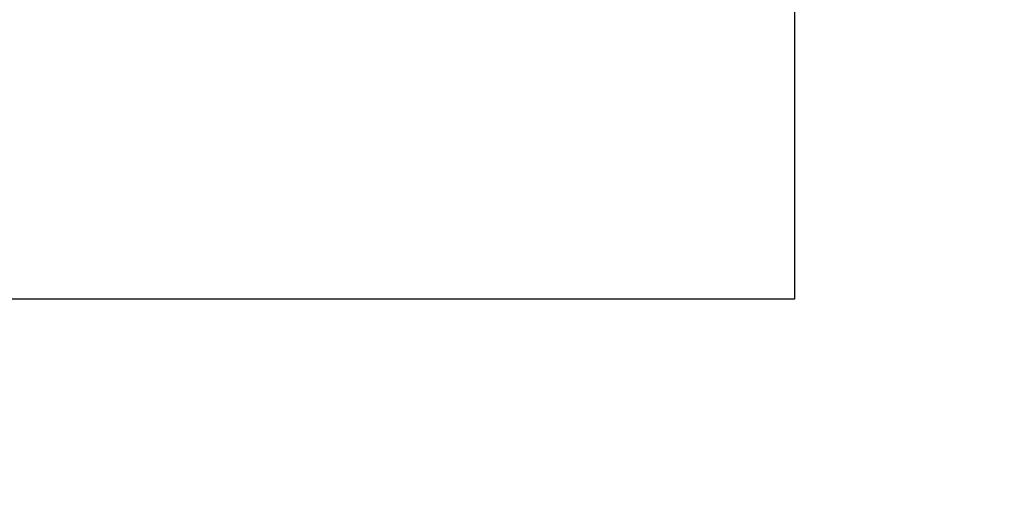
# Model space of a CAD drawing. Header units: millimetres. Extents: x -429 to 420, y -314 to 480.
# Tile 114 of 143: x 253.94 to 268.01, y 114.57 to 121.56. Entities that reach past the tile are written whole.
import ezdxf

# ---------------------------------------------------------------- set-up
doc = ezdxf.new("R2010")
doc.units = ezdxf.units.MM
doc.header["$MEASUREMENT"] = 0
doc.layers.add('Layer 1', color=7, linetype='Continuous')

msp = doc.modelspace()

# ---------------------------------------------------------------- linework, layer by layer
at = {"layer": 'Layer 1', "color": 7, "lineweight": 25}
msp.add_open_spline([(265.0128, 156.5663), (265.0128, 156.5663), (253.0129, 156.5663), (253.0129, 156.5663), (253.0129, 156.5663), (253.0129, 156.5663), (253.0129, 159.5661), (253.0129, 159.5661), (253.0129, 159.5661), (253.0129, 159.5661), (238.0129, 159.5661), (238.0129, 159.5661), (238.0129, 159.5661), (238.0129, 159.5661), (238.0129, 156.5663), (238.0129, 156.5663), (238.0129, 156.5663), (238.0129, 156.5663), (226.013, 156.5663), (226.013, 156.5663), (226.013, 156.5663), (226.013, 156.5663), (226.013, 144.5661), (226.013, 144.5661), (226.013, 144.5661), (226.013, 144.5661), (223.0129, 144.5661), (223.0129, 144.5661), (223.0129, 144.5661), (223.0129, 144.5661), (223.0129, 129.5661), (223.0129, 129.5661), (223.0129, 129.5661), (223.0129, 129.5661), (226.013, 129.5661), (226.013, 129.5661), (226.013, 129.5661), (226.013, 129.5661), (226.013, 117.5662), (226.013, 117.5662), (226.013, 117.5662), (226.013, 117.5662), (238.0129, 117.5662), (238.0129, 117.5662), (238.0129, 117.5662), (238.0129, 117.5662), (238.0129, 114.5663), (238.0129, 114.5663), (238.0129, 114.5663), (238.0129, 114.5663), (253.0129, 114.5663), (253.0129, 114.5663), (253.0129, 114.5663), (253.0129, 114.5663), (253.0129, 117.5662), (253.0129, 117.5662), (253.0129, 117.5662), (253.0129, 117.5662), (265.0128, 117.5662), (265.0128, 117.5662), (265.0128, 117.5662), (265.0128, 117.5662), (265.0128, 129.5661), (265.0128, 129.5661), (265.0128, 129.5661), (265.0128, 129.5661), (268.013, 129.5661), (268.013, 129.5661), (268.013, 129.5661), (268.013, 129.5661), (268.013, 144.5661), (268.013, 144.5661), (268.013, 144.5661), (268.013, 144.5661), (265.0128, 144.5661), (265.0128, 144.5661), (265.0128, 144.5661), (265.0128, 144.5661), (265.0128, 156.5663), (265.0128, 156.5663)], degree=3, knots=[0, 0, 0, 0, 0.047619, 0.047619, 0.047619, 0.047619, 0.0952381, 0.0952381, 0.0952381, 0.0952381, 0.1428571, 0.1428571, 0.1428571, 0.1428571, 0.1904762, 0.1904762, 0.1904762, 0.1904762, 0.2380952, 0.2380952, 0.2380952, 0.2380952, 0.2857143, 0.2857143, 0.2857143, 0.2857143, 0.3333333, 0.3333333, 0.3333333, 0.3333333, 0.3809524, 0.3809524, 0.3809524, 0.3809524, 0.4285714, 0.4285714, 0.4285714, 0.4285714, 0.4761905, 0.4761905, 0.4761905, 0.4761905, 0.5238095, 0.5238095, 0.5238095, 0.5238095, 0.5714286, 0.5714286, 0.5714286, 0.5714286, 0.6190476, 0.6190476, 0.6190476, 0.6190476, 0.6666667, 0.6666667, 0.6666667, 0.6666667, 0.7142857, 0.7142857, 0.7142857, 0.7142857, 0.7619048, 0.7619048, 0.7619048, 0.7619048, 0.8095238, 0.8095238, 0.8095238, 0.8095238, 0.8571429, 0.8571429, 0.8571429, 0.8571429, 0.9047619, 0.9047619, 0.9047619, 0.9047619, 1, 1, 1, 1], dxfattribs=at)

doc.saveas('drawing.dxf')
